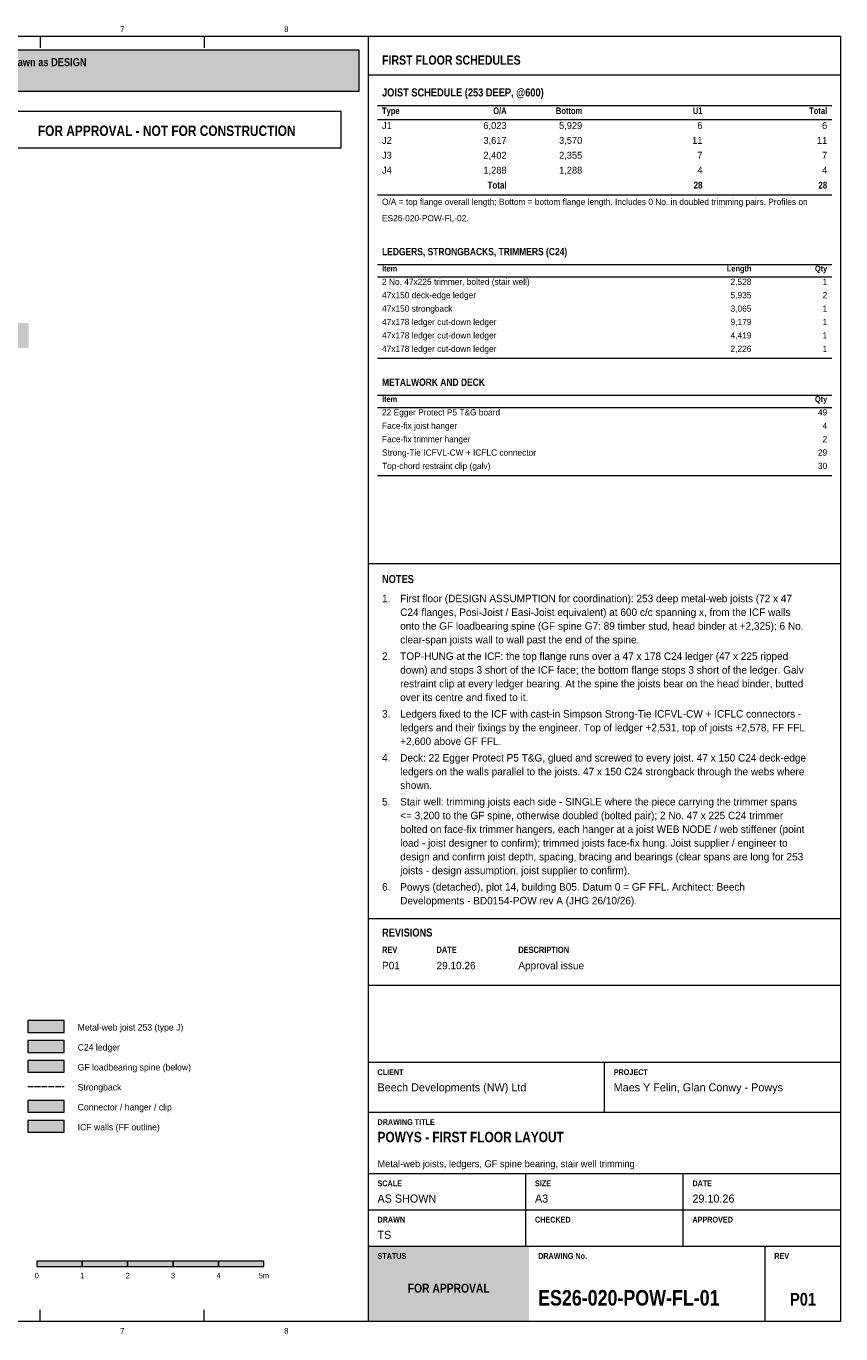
# Model space of a CAD drawing. Header units: millimetres. Extents: x 17 to 413, y 4 to 292.
# Tile 6 of 6: x 234 to 413, y 4 to 292. Entities that reach past the tile are written whole.
import ezdxf
from ezdxf.enums import TextEntityAlignment as Align

# ---------------------------------------------------------------- set-up
doc = ezdxf.new("R2010")
doc.units = ezdxf.units.MM
doc.linetypes.add('DASHED', pattern=[1.524, 1.27, -0.254])
for name, color, linetype in [('FILL-C_595961', 7, 'Continuous'), ('FILL-EPS', 7, 'Continuous'), ('FILL-INK', 7, 'Continuous'), ('FILL-LIGHT', 7, 'Continuous'), ('FILL-TEAL', 7, 'Continuous'), ('FILL-TIMBER', 7, 'Continuous'), ('FILL-WHITE', 7, 'Continuous'), ('LINE-C_735940', 7, 'Continuous'), ('LINE-C_B27326', 7, 'Continuous'), ('LINE-GREY', 7, 'Continuous'), ('LINE-INK', 7, 'Continuous'), ('LINE-RED', 7, 'Continuous'), ('LINE-RED-DASH', 7, 'DASHED'), ('LINE-TEAL', 7, 'Continuous'), ('LINE-TLS_BLUE', 7, 'Continuous'), ('TEXT-EPS', 7, 'Continuous'), ('TEXT-INK', 7, 'Continuous'), ('TEXT-RED', 7, 'Continuous'), ('TEXT-STEEL_GREY', 7, 'Continuous'), ('TEXT-TEAL', 7, 'Continuous'), ('TEXT-WHITE', 7, 'Continuous')]:
    doc.layers.add(name, color=color, linetype=linetype)
doc.styles.add('OpenSansCondensed-Bold', font='OpenSansCondensed-Bold.ttf')

msp = doc.modelspace()

# ---------------------------------------------------------------- hatches: boundary and pattern name
at = {"layer": 'FILL-C_595961', "true_color": 0x595961}
h = msp.add_hatch(color=256, dxfattribs=at)
h.dxf.hatch_style = 1
h.paths.add_polyline_path([(234, 53), (242, 53), (242, 55.6), (234, 55.6)])
at = {"layer": 'FILL-EPS', "true_color": 0xd9e8f7}
h = msp.add_hatch(color=256, dxfattribs=at)
h.dxf.hatch_style = 1
h.paths.add_polyline_path([(234, 70.6), (242, 70.6), (242, 73.2), (234, 73.2)])
at = {"layer": 'FILL-INK', "true_color": 0x14141a}
h = msp.add_hatch(color=256, dxfattribs=at)
h.dxf.hatch_style = 1
h.paths.add_polyline_path([(236, 19), (246, 19), (246, 20.2), (236, 20.2)])
h = msp.add_hatch(color=256, dxfattribs=at)
h.dxf.hatch_style = 1
h.paths.add_polyline_path([(256, 19), (266, 19), (266, 20.2), (256, 20.2)])
h = msp.add_hatch(color=256, dxfattribs=at)
h.dxf.hatch_style = 1
h.paths.add_polyline_path([(276, 19), (286, 19), (286, 20.2), (276, 20.2)])
at = {"layer": 'FILL-LIGHT', "true_color": 0xdedee0}
h = msp.add_hatch(color=256, dxfattribs=at)
h.dxf.hatch_style = 1
h.paths.add_polyline_path([(234, 48.6), (242, 48.6), (242, 51.2), (234, 51.2)])
at = {"layer": 'FILL-TEAL', "true_color": 0x009e85}
h = msp.add_hatch(color=256, dxfattribs=at)
h.dxf.hatch_style = 1
h.paths.add_polyline_path([(309.01, 7), (344.37, 7), (344.37, 23.5), (309.01, 23.5)])
at = {"layer": 'FILL-TIMBER', "true_color": 0xedcc99}
h = msp.add_hatch(color=256, dxfattribs=at)
h.dxf.hatch_style = 1
h.paths.add_polyline_path([(234, 66.2), (242, 66.2), (242, 68.8), (234, 68.8)])
at = {"layer": 'FILL-TIMBER', "true_color": 0xe6dbcc}
h = msp.add_hatch(color=256, dxfattribs=at)
h.dxf.hatch_style = 1
h.paths.add_polyline_path([(234, 61.8), (242, 61.8), (242, 64.4), (234, 64.4)])
at = {"layer": 'FILL-WHITE', "true_color": 0xfff5f0}
h = msp.add_hatch(color=256, dxfattribs=at)
h.dxf.hatch_style = 1
h.paths.add_polyline_path([(23, 278), (307, 278), (307, 287), (23, 287)])
at = {"layer": 'FILL-WHITE', "true_color": 0xffffff}
h = msp.add_hatch(color=256, dxfattribs=at)
h.dxf.hatch_style = 1
h.paths.add_polyline_path([(212.9, 221.36), (234.22, 221.36), (234.22, 226.91), (212.9, 226.91)])
h = msp.add_hatch(color=256, dxfattribs=at)
h.dxf.hatch_style = 1
h.paths.add_polyline_path([(246, 19), (256, 19), (256, 20.2), (246, 20.2)])
h = msp.add_hatch(color=256, dxfattribs=at)
h.dxf.hatch_style = 1
h.paths.add_polyline_path([(266, 19), (276, 19), (276, 20.2), (266, 20.2)])

# ---------------------------------------------------------------- linework, layer by layer
at = {"layer": 'LINE-C_735940', "lineweight": 5}
msp.add_lwpolyline([(234, 61.8), (242, 61.8), (242, 64.4), (234, 64.4)], close=True, dxfattribs=at)
at = {"layer": 'LINE-C_B27326', "lineweight": 5}
msp.add_lwpolyline([(234, 66.2), (242, 66.2), (242, 68.8), (234, 68.8)], close=True, dxfattribs=at)
at = {"layer": 'LINE-GREY', "lineweight": 5}
msp.add_lwpolyline([(234, 48.6), (242, 48.6), (242, 51.2), (234, 51.2)], close=True, dxfattribs=at)
at = {"layer": 'LINE-INK', "lineweight": 5}
for p, q in [((236.75, 290), (236.75, 287.5)), ((272.88, 290), (272.88, 287.5)), ((309, 7), (309, 290)), ((311, 274.8), (411, 274.8)), ((311, 271.72), (411, 271.72)), ((311, 255.11), (411, 255.11)), ((311, 239.8), (411, 239.8)), ((311, 237.04), (411, 237.04)), ((311, 219.12), (411, 219.12)), ((311, 211.02), (411, 211.02)), ((311, 208.27), (411, 208.27)), ((311, 193.31), (411, 193.31)), ((309, 173.89), (413, 173.89)), ((309, 95.7), (413, 95.7)), ((309, 81), (413, 81)), ((309, 64), (413, 64)), ((361, 53), (361, 64)), ((309, 53), (413, 53)), ((309, 39.5), (413, 39.5)), ((343.67, 31.5), (343.67, 39.5)), ((378.33, 31.5), (378.33, 39.5)), ((309, 31.5), (413, 31.5)), ((343.67, 23.5), (343.67, 31.5)), ((378.33, 23.5), (378.33, 31.5)), ((309, 23.5), (413, 23.5)), ((396.36, 7), (396.36, 23.5)), ((236.75, 7), (236.75, 9.5)), ((272.88, 7), (272.88, 9.5))]:
    msp.add_line(p, q, dxfattribs=at)
for points in [[(20, 7), (413, 7), (413, 290), (20, 290)], [(234, 53), (242, 53), (242, 55.6), (234, 55.6)], [(236, 19), (246, 19), (246, 20.2), (236, 20.2)], [(246, 19), (256, 19), (256, 20.2), (246, 20.2)], [(256, 19), (266, 19), (266, 20.2), (256, 20.2)], [(266, 19), (276, 19), (276, 20.2), (266, 20.2)], [(276, 19), (286, 19), (286, 20.2), (276, 20.2)]]:
    msp.add_lwpolyline(points, close=True, dxfattribs=at)
at = {"layer": 'LINE-RED', "lineweight": 5}
for points in [[(23, 278), (307, 278), (307, 287), (23, 287)], [(226.21, 265.5), (303, 265.5), (303, 273.5), (226.21, 273.5)]]:
    msp.add_lwpolyline(points, close=True, dxfattribs=at)
at = {"layer": 'LINE-RED-DASH', "lineweight": 5}
msp.add_line((234, 58.7), (242, 58.7), dxfattribs=at)
at = {"layer": 'LINE-TEAL', "lineweight": 5}
msp.add_line((309, 281.6), (413, 281.6), dxfattribs=at)
at = {"layer": 'LINE-TLS_BLUE', "lineweight": 5}
msp.add_lwpolyline([(234, 70.6), (242, 70.6), (242, 73.2), (234, 73.2)], close=True, dxfattribs=at)

# ---------------------------------------------------------------- texts
at = {"layer": 'TEXT-EPS', "style": 'OpenSansCondensed-Bold'}
msp.add_text('STATUS', height=1.27, dxfattribs=at).set_placement((311, 20.7))
at = {"layer": 'TEXT-INK', "style": 'OpenSansCondensed-Bold'}
for s, height, p in [('ICF PACKAGE: Nudura ICF formwork and accessories are our supply. Raft and foundations AS PER THE ARCHITECTURAL DRAWINGS; joist ledgers by the engineer. Floors, stairs, partitions, roof and joinery are drawn as DESIGN', 1.778, (24.6, 283.47)), ('JOIST SCHEDULE (253 DEEP, @600)', 1.778, (312, 276.8)), ('LEDGERS, STRONGBACKS, TRIMMERS (C24)', 1.6256, (312, 241.8)), ('METALWORK AND DECK', 1.6256, (312, 213.02)), ('NOTES', 1.778, (312, 169.59)), ('REVISIONS', 1.778, (312, 91.7)), ('POWYS - FIRST FLOOR LAYOUT', 2.286, (311, 46.4)), ('ES26-020-POW-FL-01', 3.429, (346.36, 10.4))]:
    msp.add_text(s, height=height, dxfattribs=at).set_placement(p)
at = {"layer": 'TEXT-INK'}
for s, height, p in [('J1', 1.524, (312, 269.64)), ('J2', 1.524, (312, 266.36)), ('J3', 1.524, (312, 263.08)), ('J4', 1.524, (312, 259.79)), ('2 No. 47x225 trimmer, bolted (stair well)', 1.3716, (312, 235.29)), ('47x150 deck-edge ledger', 1.3716, (312, 232.34)), ('47x150 strongback', 1.3716, (312, 229.38)), ('47x178 ledger cut-down ledger', 1.3716, (312, 226.43)), ('47x178 ledger cut-down ledger', 1.3716, (312, 223.48)), ('47x178 ledger cut-down ledger', 1.3716, (312, 220.52)), ('22 Egger Protect P5 T&G board', 1.3716, (312, 206.52)), ('Face-fix joist hanger', 1.3716, (312, 203.57)), ('Face-fix trimmer hanger', 1.3716, (312, 200.61)), ('Strong-Tie ICFVL-CW + ICFLC connector', 1.3716, (312, 197.66)), ('Top-chord restraint clip (galv)', 1.3716, (312, 194.71)), ('First floor (DESIGN ASSUMPTION for coordination): 253 deep metal-web joists (72 x 47', 1.651, (316, 165.37)), ('1.', 1.651, (312, 165.37)), ('C24 flanges, Posi-Joist / Easi-Joist equivalent) at 600 c/c spanning x, from the ICF walls', 1.651, (316, 162.34)), ('onto the GF loadbearing spine (GF spine G7: 89 timber stud, head binder at +2,325); 6 No.', 1.651, (316, 159.31)), ('clear-span joists wall to wall past the end of the spine.', 1.651, (316, 156.29)), ('2.', 1.651, (312, 152.66)), ('TOP-HUNG at the ICF: the top flange runs over a 47 x 178 C24 ledger (47 x 225 ripped', 1.651, (316, 152.66)), ('down) and stops 3 short of the ICF face; the bottom flange stops 3 short of the ledger. Galv', 1.651, (316, 149.63)), ('restraint clip at every ledger bearing. At the spine the joists bear on the head binder, butted', 1.651, (316, 146.61)), ('over its centre and fixed to it.', 1.651, (316, 143.58)), ('3.', 1.651, (312, 139.95)), ('Ledgers fixed to the ICF with cast-in Simpson Strong-Tie ICFVL-CW + ICFLC connectors -', 1.651, (316, 139.95)), ('ledgers and their fixings by the engineer. Top of ledger +2,531, top of joists +2,578, FF FFL', 1.651, (316, 136.92)), ('+2,600 above GF FFL.', 1.651, (316, 133.9)), ('4.', 1.651, (312, 130.27)), ('Deck: 22 Egger Protect P5 T&G, glued and screwed to every joist. 47 x 150 C24 deck-edge', 1.651, (316, 130.27)), ('ledgers on the walls parallel to the joists. 47 x 150 C24 strongback through the webs where', 1.651, (316, 127.24)), ('shown.', 1.651, (316, 124.22)), ('5.', 1.651, (312, 120.59)), ('Stair well: trimming joists each side - SINGLE where the piece carrying the trimmer spans', 1.651, (316, 120.59)), ('<= 3,200 to the GF spine, otherwise doubled (bolted pair); 2 No. 47 x 225 C24 trimmer', 1.651, (316, 117.56)), ('bolted on face-fix trimmer hangers, each hanger at a joist WEB NODE / web stiffener (point', 1.651, (316, 114.54)), ('load - joist designer to confirm); trimmed joists face-fix hung. Joist supplier / engineer to', 1.651, (316, 111.51)), ('design and confirm joist depth, spacing, bracing and bearings (clear spans are long for 253', 1.651, (316, 108.48)), ('joists - design assumption, joist supplier to confirm).', 1.651, (316, 105.45)), ('6.', 1.651, (312, 101.83)), ('Powys (detached), plot 14, building B05. Datum 0 = GF FFL. Architect: Beech', 1.651, (316, 101.83)), ('Developments - BD0154-POW rev A (JHG 26/10/26).', 1.651, (316, 98.8)), ('P01', 1.651, (312, 84.5)), ('29.10.26', 1.651, (324, 84.5)), ('Approval issue', 1.651, (342, 84.5)), ('Metal-web joist 253 (type J)', 1.4224, (245, 71)), ('C24 ledger', 1.422, (245, 66.6)), ('GF loadbearing spine (below)', 1.4224, (245, 62.2)), ('Strongback', 1.422, (245, 57.8)), ('Beech Developments (NW) Ltd', 1.778, (311, 57.6)), ('Maes Y Felin, Glan Conwy - Powys', 1.778, (363, 57.6)), ('Connector / hanger / clip', 1.4224, (245, 53.4)), ('ICF walls (FF outline)', 1.4224, (245, 49)), ('AS SHOWN', 1.778, (311, 33.1)), ('A3', 1.778, (345.67, 33.1)), ('29.10.26', 1.778, (380.33, 33.1)), ('TS', 1.778, (311, 25.1))]:
    msp.add_text(s, height=height, dxfattribs=at).set_placement(p)
for s, height, p in [('6,023', 1.524, (339.42, 269.64)), ('5,929', 1.524, (356.08, 269.64)), ('6', 1.52, (382.54, 269.64)), ('6', 1.52, (410, 269.64)), ('3,617', 1.524, (339.42, 266.36)), ('3,570', 1.524, (356.08, 266.36)), ('11', 1.524, (382.54, 266.36)), ('11', 1.524, (410, 266.36)), ('2,402', 1.524, (339.42, 263.08)), ('2,355', 1.524, (356.08, 263.08)), ('7', 1.52, (382.54, 263.08)), ('7', 1.52, (410, 263.08)), ('1,288', 1.524, (339.42, 259.79)), ('1,288', 1.524, (356.08, 259.79)), ('4', 1.52, (382.54, 259.79)), ('4', 1.52, (410, 259.79)), ('2,528', 1.372, (393.32, 235.29)), ('1', 1.37, (410, 235.29)), ('5,935', 1.372, (393.32, 232.34)), ('2', 1.37, (410, 232.34)), ('3,065', 1.372, (393.32, 229.38)), ('1', 1.37, (410, 229.38)), ('9,179', 1.372, (393.32, 226.43)), ('1', 1.37, (410, 226.43)), ('4,419', 1.372, (393.32, 223.48)), ('1', 1.37, (410, 223.48)), ('2,226', 1.372, (393.32, 220.52)), ('1', 1.37, (410, 220.52)), ('49', 1.372, (410, 206.52)), ('4', 1.37, (410, 203.57)), ('2', 1.37, (410, 200.61)), ('29', 1.372, (410, 197.66)), ('30', 1.372, (410, 194.71))]:
    msp.add_text(s, height=height, dxfattribs=at).set_placement(p, align=Align.RIGHT)
at = {"layer": 'TEXT-INK', "style": 'OpenSansCondensed-Bold'}
for s, p in [('Total', (339.42, 256.51)), ('28', (382.54, 256.51)), ('28', (410, 256.51))]:
    msp.add_text(s, height=1.524, dxfattribs=at).set_placement(p, align=Align.RIGHT)
at = {"layer": 'TEXT-INK'}
for s, height, p in [('0', 1.22, (236, 16.4)), ('1', 1.22, (246, 16.4)), ('2', 1.22, (256, 16.4)), ('3', 1.22, (266, 16.4)), ('4', 1.22, (276, 16.4)), ('5m', 1.219, (286, 16.4))]:
    msp.add_text(s, height=height, dxfattribs=at).set_placement(p, align=Align.CENTER)
at = {"layer": 'TEXT-INK', "style": 'OpenSansCondensed-Bold'}
msp.add_text('P01', height=2.794, dxfattribs=at).set_placement((404.68, 10.4), align=Align.CENTER)
at = {"layer": 'TEXT-RED', "style": 'OpenSansCondensed-Bold'}
msp.add_text('FOR APPROVAL - NOT FOR CONSTRUCTION', height=2.286, dxfattribs=at).set_placement((264.6, 268.1), align=Align.CENTER)
at = {"layer": 'TEXT-STEEL_GREY'}
for s, p in [('7', (254.81, 291)), ('8', (290.94, 291)), ('7', (254.81, 4.2)), ('8', (290.94, 4.2))]:
    msp.add_text(s, height=1.27, dxfattribs=at).set_placement(p, align=Align.CENTER)
at = {"layer": 'TEXT-STEEL_GREY', "style": 'OpenSansCondensed-Bold'}
for s, height, p in [('Type', 1.448, (312, 272.92)), ('Item', 1.295, (312, 238.24)), ('Item', 1.295, (312, 209.47)), ('REV', 1.372, (312, 88.1)), ('DATE', 1.372, (324, 88.1)), ('DESCRIPTION', 1.3716, (342, 88.1)), ('CLIENT', 1.27, (311, 61.2)), ('PROJECT', 1.27, (363, 61.2)), ('DRAWING TITLE', 1.27, (311, 50.2)), ('SCALE', 1.27, (311, 36.7)), ('SIZE', 1.27, (345.67, 36.7)), ('DATE', 1.27, (380.33, 36.7)), ('DRAWN', 1.27, (311, 28.7)), ('CHECKED', 1.27, (345.67, 28.7)), ('APPROVED', 1.27, (380.33, 28.7)), ('DRAWING No.', 1.27, (346.36, 20.7)), ('REV', 1.27, (398.36, 20.7))]:
    msp.add_text(s, height=height, dxfattribs=at).set_placement(p)
for s, height, p in [('O/A', 1.448, (339.42, 272.92)), ('Bottom', 1.448, (356.08, 272.92)), ('U1', 1.448, (382.54, 272.92)), ('Total', 1.448, (410, 272.92)), ('Length', 1.295, (393.32, 238.24)), ('Qty', 1.295, (410, 238.24)), ('Qty', 1.295, (410, 209.47))]:
    msp.add_text(s, height=height, dxfattribs=at).set_placement(p, align=Align.RIGHT)
at = {"layer": 'TEXT-STEEL_GREY'}
for s, height, p in [('O/A = top flange overall length; Bottom = bottom flange length. Includes 0 No. in doubled trimming pairs. Profiles on', 1.3716, (312, 252.9)), ('ES26-020-POW-FL-02.', 1.3716, (312, 249.3)), ('Metal-web joists, ledgers, GF spine bearing, stair well trimming', 1.524, (311, 40.9))]:
    msp.add_text(s, height=height, dxfattribs=at).set_placement(p)
at = {"layer": 'TEXT-TEAL', "style": 'OpenSansCondensed-Bold'}
msp.add_text('FIRST FLOOR SCHEDULES', height=2.032, dxfattribs=at).set_placement((312, 283.8))
at = {"layer": 'TEXT-WHITE', "style": 'OpenSansCondensed-Bold'}
msp.add_text('FOR APPROVAL', height=1.9812, dxfattribs=at).set_placement((326.68, 13.25), align=Align.CENTER)

doc.saveas('drawing.dxf')
